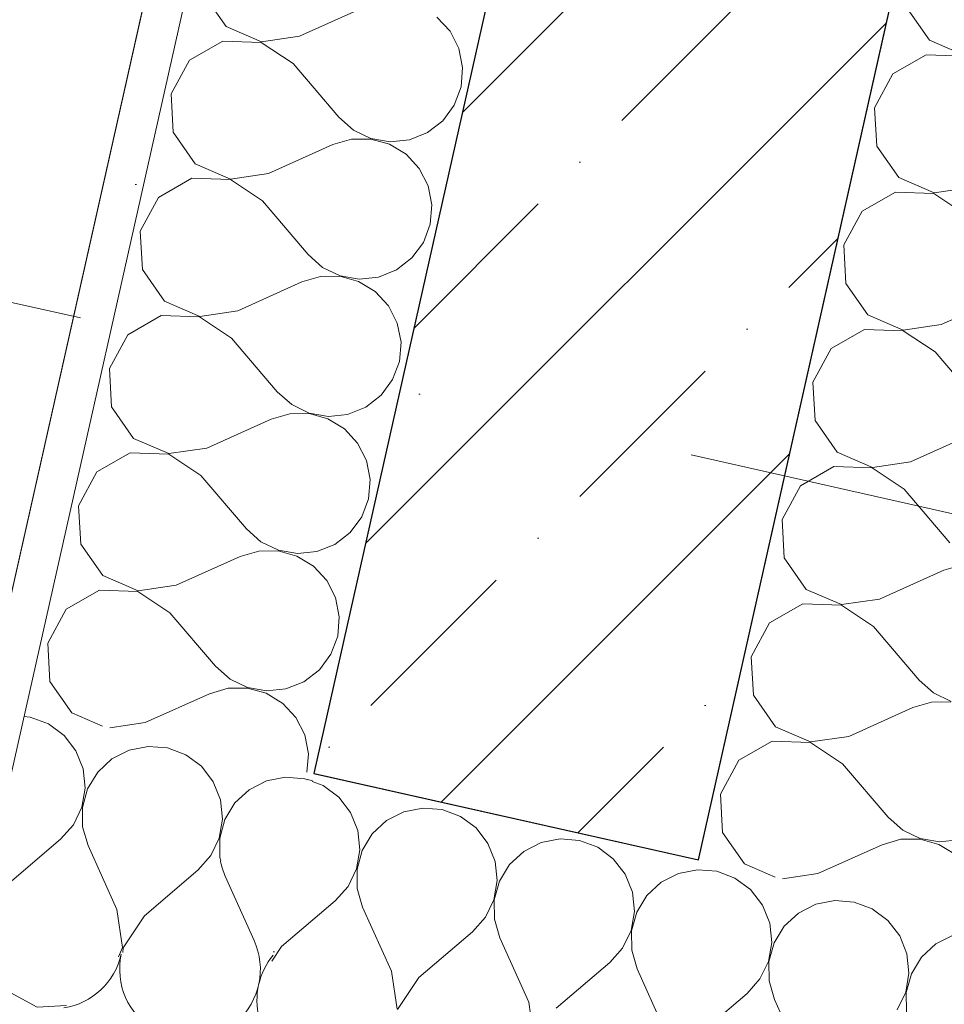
# Model space of a CAD drawing. Header units: millimetres. Extents: x -7218036 to -6523761, y 6117771 to 6337028.
# Tile 95 of 223: x -7143156 to -7142686, y 6127019 to 6127519. Entities that reach past the tile are written whole.
import ezdxf
from ezdxf.enums import TextEntityAlignment as Align

# ---------------------------------------------------------------- set-up
doc = ezdxf.new("R2010")
doc.units = ezdxf.units.MM
doc.header["$MEASUREMENT"] = 0
doc.linetypes.add('Штрихпунктирная', pattern=[670.277762, 352.777767, -176.388884, 0, -141.111112])
for name, color, linetype in [('S - квартира_помещение.АР', 7, 'Continuous'), ('АР-Стены_внешние_.АР', 7, 'Continuous'), ('АР-Чертеж-Оси_Осевые размеры.АР', 7, 'Continuous')]:
    doc.layers.add(name, color=color, linetype=linetype)
doc.layers.add('АР-Стены_внешние_.АР_Ном._пера__1', color=7, linetype='Continuous', lineweight=30)
doc.layers.add('АР-Чертеж-Оси_Осевые размеры.АР_Ном._пера__120', color=7, linetype='Continuous', lineweight=0)
doc.styles.add('РЎР“Р•РќР•Р\xa0Р\x98Р\xa0_РЎРўР\x98Р›Р¬_2', font='GOTHIC.TTF')

# ---------------------------------------------------------------- blocks, each defined once
blk = doc.blocks.new('*X278', base_point=(-6566190.34, 6562677.79))
at = {"layer": 'АР-Стены_внешние_.АР_Ном._пера__1', "color": 7, "linetype": 'Continuous', "lineweight": 0}
for p, q in [((-7143061.99, 6127531.43), (-7143050.82, 6127515.43)), ((-7143013.59, 6127510.52), (-7142981.01, 6127525.17)), ((-7142937.08, 6127513.04), (-7142943.78, 6127520.27)), ((-7143050.82, 6127515.43), (-7143032.9, 6127507.69)), ((-7142932.61, 6127504.26), (-7142937.08, 6127513.04)), ((-7143052.47, 6127508.07), (-7143069.41, 6127498.38)), ((-7143032.96, 6127507.41), (-7143052.47, 6127508.07)), ((-7143016.72, 6127496.59), (-7143032.96, 6127507.41)), ((-7143032.9, 6127507.69), (-7143013.59, 6127510.52)), ((-7142930.71, 6127494.59), (-7142932.61, 6127504.26)), ((-7143069.41, 6127498.38), (-7143078.73, 6127481.23)), ((-7143016.72, 6127496.59), (-7142993.54, 6127469.42)), ((-7142931.52, 6127484.77), (-7142930.71, 6127494.59)), ((-7142934.99, 6127475.55), (-7142931.52, 6127484.77)), ((-7143078.73, 6127481.23), (-7143077.64, 6127461.74)), ((-7142940.84, 6127467.62), (-7142934.99, 6127475.55)), ((-7142993.54, 6127469.42), (-7142986.17, 6127462.87)), ((-7142948.64, 6127461.6), (-7142940.84, 6127467.62)), ((-7143077.64, 6127461.74), (-7143066.47, 6127445.74)), ((-7142986.17, 6127462.87), (-7142977.29, 6127458.6)), ((-7142957.78, 6127457.93), (-7142948.64, 6127461.6)), ((-7142987.21, 6127458.24), (-7142996.67, 6127455.48)), ((-7142977.35, 6127458.31), (-7142987.21, 6127458.24)), ((-7142967.86, 6127455.69), (-7142977.35, 6127458.31)), ((-7142977.29, 6127458.6), (-7142967.58, 6127456.9)), ((-7142967.58, 6127456.9), (-7142957.78, 6127457.93)), ((-7143029.24, 6127440.83), (-7142996.67, 6127455.48)), ((-7142959.44, 6127450.57), (-7142967.86, 6127455.69)), ((-7142952.74, 6127443.35), (-7142959.44, 6127450.57)), ((-7143066.47, 6127445.74), (-7143048.55, 6127438)), ((-7142948.26, 6127434.57), (-7142952.74, 6127443.35)), ((-7143068.12, 6127438.38), (-7143085.07, 6127428.69)), ((-7143048.61, 6127437.71), (-7143068.12, 6127438.38)), ((-7143032.37, 6127426.89), (-7143048.61, 6127437.71)), ((-7143048.55, 6127438), (-7143029.24, 6127440.83)), ((-7142946.36, 6127424.9), (-7142948.26, 6127434.57)), ((-7143085.07, 6127428.69), (-7143094.38, 6127411.54)), ((-7143032.37, 6127426.89), (-7143009.19, 6127399.72)), ((-7142947.17, 6127415.08), (-7142946.36, 6127424.9)), ((-7143094.38, 6127411.54), (-7143093.3, 6127392.05)), ((-7142950.64, 6127405.85), (-7142947.17, 6127415.08)), ((-7142956.49, 6127397.93), (-7142950.64, 6127405.85)), ((-7143009.19, 6127399.72), (-7143001.82, 6127393.18)), ((-7142964.29, 6127391.9), (-7142956.49, 6127397.93)), ((-7143093.3, 6127392.05), (-7143082.12, 6127376.04)), ((-7143001.82, 6127393.18), (-7142992.94, 6127388.9)), ((-7142973.44, 6127388.24), (-7142964.29, 6127391.9)), ((-7143002.86, 6127388.55), (-7143012.32, 6127385.79)), ((-7142993.01, 6127388.62), (-7143002.86, 6127388.55)), ((-7142983.51, 6127386), (-7142993.01, 6127388.62)), ((-7142992.94, 6127388.9), (-7142983.24, 6127387.21)), ((-7142983.24, 6127387.21), (-7142973.44, 6127388.24)), ((-7143044.89, 6127371.14), (-7143012.32, 6127385.79)), ((-7142975.09, 6127380.88), (-7142983.51, 6127386)), ((-7142968.39, 6127373.66), (-7142975.09, 6127380.88)), ((-7143082.12, 6127376.04), (-7143064.2, 6127368.3)), ((-7142963.92, 6127364.88), (-7142968.39, 6127373.66)), ((-7143083.77, 6127368.69), (-7143100.72, 6127359)), ((-7143064.27, 6127368.02), (-7143083.77, 6127368.69)), ((-7143048.02, 6127357.2), (-7143064.27, 6127368.02)), ((-7143064.2, 6127368.3), (-7143044.89, 6127371.14)), ((-7142962.01, 6127355.21), (-7142963.92, 6127364.88)), ((-7143100.72, 6127359), (-7143110.04, 6127341.85)), ((-7143048.02, 6127357.2), (-7143024.84, 6127330.03)), ((-7142962.83, 6127345.39), (-7142962.01, 6127355.21)), ((-7143110.04, 6127341.85), (-7143108.95, 6127322.36)), ((-7142966.29, 6127336.16), (-7142962.83, 6127345.39)), ((-7142972.14, 6127328.24), (-7142966.29, 6127336.16)), ((-7143024.84, 6127330.03), (-7143017.47, 6127323.49)), ((-7142979.94, 6127322.21), (-7142972.14, 6127328.24)), ((-7143108.95, 6127322.36), (-7143097.77, 6127306.35)), ((-7143017.47, 6127323.49), (-7143008.6, 6127319.21)), ((-7142989.09, 6127318.55), (-7142979.94, 6127322.21)), ((-7143018.51, 6127318.86), (-7143027.97, 6127316.09)), ((-7143008.66, 6127318.93), (-7143018.51, 6127318.86)), ((-7142999.16, 6127316.31), (-7143008.66, 6127318.93)), ((-7143008.6, 6127319.21), (-7142998.89, 6127317.52)), ((-7142990.74, 6127311.19), (-7142999.16, 6127316.31)), ((-7142998.89, 6127317.52), (-7142989.09, 6127318.55)), ((-7143060.54, 6127301.45), (-7143027.97, 6127316.09)), ((-7143097.77, 6127306.35), (-7143079.86, 6127298.61)), ((-7142984.04, 6127303.96), (-7142990.74, 6127311.19)), ((-7143079.86, 6127298.61), (-7143060.54, 6127301.45)), ((-7142979.57, 6127295.18), (-7142984.04, 6127303.96)), ((-7143099.43, 6127298.99), (-7143116.37, 6127289.3)), ((-7143079.92, 6127298.33), (-7143099.43, 6127298.99)), ((-7143063.67, 6127287.51), (-7143079.92, 6127298.33)), ((-7142977.67, 6127285.51), (-7142979.57, 6127295.18)), ((-7143116.37, 6127289.3), (-7143125.69, 6127272.15)), ((-7143063.67, 6127287.51), (-7143040.49, 6127260.34)), ((-7142978.48, 6127275.69), (-7142977.67, 6127285.51)), ((-7143125.69, 6127272.15), (-7143124.6, 6127252.66)), ((-7142981.94, 6127266.47), (-7142978.48, 6127275.69)), ((-7142987.8, 6127258.54), (-7142981.94, 6127266.47)), ((-7143040.49, 6127260.34), (-7143033.12, 6127253.8)), ((-7142995.59, 6127252.52), (-7142987.8, 6127258.54)), ((-7143124.6, 6127252.66), (-7143113.43, 6127236.66)), ((-7143033.12, 6127253.8), (-7143024.25, 6127249.52)), ((-7143004.74, 6127248.85), (-7142995.59, 6127252.52)), ((-7143076.2, 6127231.75), (-7143043.62, 6127246.4)), ((-7143034.17, 6127249.16), (-7143043.62, 6127246.4)), ((-7143024.31, 6127249.24), (-7143034.17, 6127249.16)), ((-7143014.81, 6127246.61), (-7143024.31, 6127249.24)), ((-7143024.25, 6127249.52), (-7143014.54, 6127247.83)), ((-7143006.39, 6127241.5), (-7143014.81, 6127246.61)), ((-7143014.54, 6127247.83), (-7143004.74, 6127248.85)), ((-7142999.69, 6127234.27), (-7143006.39, 6127241.5)), ((-7143113.43, 6127236.66), (-7143095.51, 6127228.92)), ((-7143095.51, 6127228.92), (-7143076.2, 6127231.75)), ((-7142995.22, 6127225.49), (-7142999.69, 6127234.27)), ((-7143115.08, 6127229.3), (-7143132.02, 6127219.61)), ((-7143095.57, 6127228.64), (-7143115.08, 6127229.3)), ((-7143079.33, 6127217.82), (-7143095.57, 6127228.64)), ((-7142993.32, 6127215.82), (-7142995.22, 6127225.49)), ((-7143132.02, 6127219.61), (-7143141.34, 6127202.46)), ((-7143079.33, 6127217.82), (-7143056.15, 6127190.65)), ((-7142994.13, 6127206), (-7142993.32, 6127215.82)), ((-7143141.34, 6127202.46), (-7143140.25, 6127182.97)), ((-7142997.6, 6127196.78), (-7142994.13, 6127206)), ((-7143003.45, 6127188.85), (-7142997.6, 6127196.78)), ((-7143056.15, 6127190.65), (-7143048.78, 6127184.1)), ((-7143011.25, 6127182.83), (-7143003.45, 6127188.85)), ((-7143140.25, 6127182.97), (-7143129.08, 6127166.97)), ((-7143048.78, 6127184.1), (-7143039.9, 6127179.83)), ((-7143020.39, 6127179.16), (-7143011.25, 6127182.83)), ((-7143091.85, 6127162.06), (-7143059.28, 6127176.71)), ((-7143049.82, 6127179.47), (-7143059.28, 6127176.71)), ((-7143039.96, 6127179.54), (-7143049.82, 6127179.47)), ((-7143030.47, 6127176.92), (-7143039.96, 6127179.54)), ((-7143039.9, 6127179.83), (-7143030.19, 6127178.13)), ((-7143022.05, 6127171.8), (-7143030.47, 6127176.92)), ((-7143030.19, 6127178.13), (-7143020.39, 6127179.16)), ((-7143015.35, 6127164.58), (-7143022.05, 6127171.8)), ((-7143129.08, 6127166.97), (-7143113.54, 6127160.25)), ((-7143109.84, 6127159.42), (-7143091.85, 6127162.06)), ((-7143010.87, 6127155.8), (-7143015.35, 6127164.58)), ((-7143008.97, 6127146.13), (-7143010.87, 6127155.8)), ((-7143009.73, 6127136.94), (-7143008.97, 6127146.13))]:
    blk.add_line(p, q, dxfattribs=at)
blk = doc.blocks.new('Стена_118_7', base_point=(-7143093.48, 6127135.25))
at = {"layer": 'АР-Стены_внешние_.АР', "linetype": 'Continuous', "lineweight": 0, "true_color": 0x000000}
h = blk.add_hatch(dxfattribs=at)
h.set_pattern_fill('ШТУКАТУРКА__ГИПС_01_0007', color=18, style=0, pattern_type=2)
h.set_pattern_definition([(45, (-6566190.34, 6563027.8), (-111.369318, 111.369318), [0, -105, 0, -157.5]), (110, (-6565840.34, 6563027.8), (148.001588, 53.868173), [0, -77, 0, -133])])
h.paths.add_polyline_path([(-7143209.16, 6126946), (-7143200.86, 6126953.78), (-7142937.76, 6128125.19), (-7142957.28, 6128129.57), (-7143222.43, 6126948.98)])
at = {"layer": 'АР-Стены_внешние_.АР_Ном._пера__1', "color": 7, "linetype": 'Continuous', "lineweight": 0}
for p, q in [((-7142937.76, 6128125.19), (-7143152.52, 6127169.01)), ((-7143152.52, 6127169.01), (-7143185.39, 6127022.65))]:
    blk.add_line(p, q, dxfattribs=at)
at = {"layer": 'АР-Стены_внешние_.АР_Ном._пера__1', "color": 7, "linetype": 'Continuous', "lineweight": 0, "flags": 128}
for points in [[(-7142957.28, 6128129.57), (-7143222.43, 6126948.98)], [(-7143006.16, 6127136.14), (-7142791.41, 6128092.32)]]:
    blk.add_lwpolyline(points, dxfattribs=at)
at = {"layer": 'АР-Стены_внешние_.АР', "color": 7, "lineweight": 0}
blk.add_blockref('*X278', (-6566190.34, 6562677.79), dxfattribs=at)
blk = doc.blocks.new('*X281', base_point=(-6566190.34, 6562677.79))
at = {"layer": 'АР-Стены_внешние_.АР_Ном._пера__1', "color": 7, "linetype": 'Continuous', "lineweight": 0}
for p, q in [((-7142704.9, 6127524.44), (-7142693.72, 6127508.44)), ((-7142693.72, 6127508.44), (-7142675.81, 6127500.7)), ((-7142695.38, 6127501.08), (-7142712.32, 6127491.39)), ((-7142675.87, 6127500.41), (-7142695.38, 6127501.08)), ((-7142712.32, 6127491.39), (-7142721.64, 6127474.24)), ((-7142721.64, 6127474.24), (-7142720.55, 6127454.75)), ((-7142720.55, 6127454.75), (-7142709.38, 6127438.74)), ((-7142709.38, 6127438.74), (-7142691.46, 6127431)), ((-7142711.03, 6127431.39), (-7142727.97, 6127421.7)), ((-7142691.52, 6127430.72), (-7142711.03, 6127431.39)), ((-7142691.46, 6127431), (-7142672.15, 6127433.84)), ((-7142675.28, 6127419.9), (-7142691.52, 6127430.72)), ((-7142727.97, 6127421.7), (-7142737.29, 6127404.54)), ((-7142737.29, 6127404.54), (-7142736.2, 6127385.06)), ((-7142736.2, 6127385.06), (-7142725.03, 6127369.05)), ((-7142687.8, 6127364.15), (-7142655.23, 6127378.79)), ((-7142725.03, 6127369.05), (-7142707.11, 6127361.31)), ((-7142726.68, 6127361.69), (-7142743.63, 6127352)), ((-7142707.17, 6127361.03), (-7142726.68, 6127361.69)), ((-7142707.11, 6127361.31), (-7142687.8, 6127364.15)), ((-7142690.93, 6127350.21), (-7142707.17, 6127361.03)), ((-7142743.63, 6127352), (-7142752.94, 6127334.85)), ((-7142690.93, 6127350.21), (-7142667.75, 6127323.04)), ((-7142752.94, 6127334.85), (-7142751.85, 6127315.36)), ((-7142751.85, 6127315.36), (-7142740.68, 6127299.36)), ((-7142703.45, 6127294.45), (-7142670.88, 6127309.1)), ((-7142740.68, 6127299.36), (-7142722.76, 6127291.62)), ((-7142742.33, 6127292), (-7142759.28, 6127282.31)), ((-7142722.83, 6127291.34), (-7142742.33, 6127292)), ((-7142706.58, 6127280.51), (-7142722.83, 6127291.34)), ((-7142722.76, 6127291.62), (-7142703.45, 6127294.45)), ((-7142759.28, 6127282.31), (-7142768.6, 6127265.16)), ((-7142706.58, 6127280.51), (-7142683.4, 6127253.35)), ((-7142768.6, 6127265.16), (-7142767.51, 6127245.67)), ((-7142767.51, 6127245.67), (-7142756.33, 6127229.67)), ((-7142677.07, 6127242.17), (-7142686.53, 6127239.41)), ((-7142719.1, 6127224.76), (-7142686.53, 6127239.41)), ((-7142756.33, 6127229.67), (-7142738.42, 6127221.93)), ((-7142757.99, 6127222.31), (-7142774.93, 6127212.62)), ((-7142738.48, 6127221.64), (-7142757.99, 6127222.31)), ((-7142722.23, 6127210.82), (-7142738.48, 6127221.64)), ((-7142738.42, 6127221.93), (-7142719.1, 6127224.76)), ((-7142774.93, 6127212.62), (-7142784.25, 6127195.47)), ((-7142722.23, 6127210.82), (-7142699.05, 6127183.65)), ((-7142784.25, 6127195.47), (-7142783.16, 6127175.98)), ((-7142699.05, 6127183.65), (-7142691.68, 6127177.11)), ((-7142691.68, 6127177.11), (-7142682.81, 6127172.83)), ((-7142783.16, 6127175.98), (-7142771.99, 6127159.97)), ((-7142692.73, 6127172.48), (-7142702.18, 6127169.72)), ((-7142682.87, 6127172.55), (-7142692.73, 6127172.48)), ((-7142734.76, 6127155.07), (-7142702.18, 6127169.72)), ((-7142771.99, 6127159.97), (-7142754.07, 6127152.23)), ((-7142773.64, 6127152.62), (-7142790.58, 6127142.93)), ((-7142754.13, 6127151.95), (-7142773.64, 6127152.62)), ((-7142737.89, 6127141.13), (-7142754.13, 6127151.95)), ((-7142754.07, 6127152.23), (-7142734.76, 6127155.07)), ((-7142790.58, 6127142.93), (-7142799.9, 6127125.78)), ((-7142737.89, 6127141.13), (-7142714.71, 6127113.96)), ((-7142799.9, 6127125.78), (-7142798.81, 6127106.29)), ((-7142714.71, 6127113.96), (-7142707.34, 6127107.42)), ((-7142707.34, 6127107.42), (-7142698.46, 6127103.14)), ((-7142798.81, 6127106.29), (-7142787.64, 6127090.28)), ((-7142708.38, 6127102.79), (-7142717.84, 6127100.02)), ((-7142698.52, 6127102.86), (-7142708.38, 6127102.79)), ((-7142689.03, 6127100.24), (-7142698.52, 6127102.86)), ((-7142698.46, 6127103.14), (-7142688.75, 6127101.45)), ((-7142688.75, 6127101.45), (-7142678.95, 6127102.48)), ((-7142750.41, 6127085.38), (-7142717.84, 6127100.02)), ((-7142680.61, 6127095.12), (-7142689.03, 6127100.24)), ((-7142787.64, 6127090.28), (-7142772.1, 6127083.57)), ((-7142768.39, 6127082.74), (-7142750.41, 6127085.38))]:
    blk.add_line(p, q, dxfattribs=at)
blk = doc.blocks.new('Стена_119_7', base_point=(-7142815.46, 6127072.81))
at = {"layer": 'АР-Стены_внешние_.АР_Ном._пера__1', "color": 7, "linetype": 'Continuous', "lineweight": 0, "flags": 128}
blk.add_lwpolyline([(-7142591.94, 6128068.02), (-7142811.08, 6127092.32)], dxfattribs=at)
at = {"layer": 'АР-Стены_внешние_.АР', "color": 7, "lineweight": 0}
blk.add_blockref('*X281', (-6566190.34, 6562677.79), dxfattribs=at)
blk = doc.blocks.new('Стена_170_7', base_point=(-7142908.65, 6127114.24))
at = {"layer": 'АР-Стены_внешние_.АР', "linetype": 'Continuous', "lineweight": 0, "true_color": 0x000000}
h = blk.add_hatch(dxfattribs=at)
h.set_pattern_fill('ЖЕЛЕЗОБЕТОН__PROJECT__0007', color=18, style=0, pattern_type=2)
h.set_pattern_definition([(45, (-6566190.34, 6562677.8), (-84.852814, 84.852814), []), (45, (-6566232.77, 6562720.22), (-84.852814, 84.852814), [90, -30, 0, -30])])
h.paths.add_polyline_path([(-7142811.08, 6127092.32), (-7142515.26, 6128409.51), (-7142710.4, 6128453.34), (-7143006.21, 6127136.15)])
at = {"layer": 'АР-Стены_внешние_.АР_Ном._пера__1', "color": 7, "linetype": 'Continuous', "lineweight": 30, "flags": 128}
for points in [[(-7142710.4, 6128453.34), (-7143006.21, 6127136.15)], [(-7142811.08, 6127092.32), (-7142515.26, 6128409.51)], [(-7143006.21, 6127136.15), (-7142811.08, 6127092.32)]]:
    blk.add_lwpolyline(points, dxfattribs=at)
blk = doc.blocks.new('Стандартный Маркер Сетки[63]_7', base_point=(-7139459.55, 6142927.54))
at = {"layer": 'АР-Чертеж-Оси_Осевые размеры.АР_Ном._пера__120', "color": 7, "linetype": 'Штрихпунктирная', "lineweight": 0}
blk.add_line((-7139678.69, 6141951.85), (-7144237.33, 6121654.67), dxfattribs=at)
at = {"layer": 'АР-Чертеж-Оси_Осевые размеры.АР_Ном._пера__120', "color": 7, "lineweight": 0, "style": 'РЎР“Р•РќР•Р\xa0Р\x98Р\xa0_РЎРўР\x98Р›Р¬_2'}
blk.add_attdef('AC_MarkerText_1', text='', height=350, rotation=347.3417, dxfattribs=at).set_placement((-7144496.1, 6120372.2), align=Align.TOP_CENTER)
blk = doc.blocks.new('Стандартный Маркер Сетки[81]_7', base_point=(-7139459.55, 6142927.54))
at = {"layer": 'АР-Чертеж-Оси_Осевые размеры.АР_Ном._пера__120', "color": 7, "linetype": 'Штрихпунктирная', "lineweight": 0}
blk.add_line((-7139678.69, 6141951.85), (-7144237.33, 6121654.67), dxfattribs=at)
at = {"layer": 'АР-Чертеж-Оси_Осевые размеры.АР_Ном._пера__120', "color": 7, "lineweight": 0, "style": 'РЎР“Р•РќР•Р\xa0Р\x98Р\xa0_РЎРўР\x98Р›Р¬_2'}
blk.add_attdef('AC_MarkerText_1', text='', height=350, rotation=347.3417, dxfattribs=at).set_placement((-7144496.1, 6120372.2), align=Align.TOP_CENTER)
blk = doc.blocks.new('*X640', base_point=(-6566190.34, 6562677.79))
at = {"layer": 'АР-Стены_внешние_.АР_Ном._пера__1', "color": 7, "linetype": 'Continuous', "lineweight": 0}
for p, q in [((-7143150.17, 6127164.82), (-7143153.4, 6127165.09)), ((-7143140.95, 6127161.35), (-7143150.17, 6127164.82)), ((-7143133.02, 6127155.5), (-7143140.95, 6127161.35)), ((-7143126.99, 6127147.7), (-7143133.02, 6127155.5)), ((-7143123.33, 6127138.56), (-7143126.99, 6127147.7)), ((-7143099.97, 6127148.08), (-7143108.75, 6127143.61)), ((-7143090.3, 6127149.98), (-7143099.97, 6127148.08)), ((-7143080.48, 6127149.17), (-7143090.3, 6127149.98)), ((-7143071.25, 6127145.7), (-7143080.48, 6127149.17)), ((-7143108.75, 6127143.61), (-7143115.97, 6127136.9)), ((-7143063.33, 6127139.85), (-7143071.25, 6127145.7)), ((-7143122.3, 6127128.76), (-7143123.33, 6127138.56)), ((-7143115.97, 6127136.9), (-7143121.09, 6127128.48)), ((-7143057.3, 6127132.05), (-7143063.33, 6127139.85)), ((-7143053.64, 6127122.9), (-7143057.3, 6127132.05)), ((-7143030.27, 6127132.42), (-7143039.06, 6127127.95)), ((-7143020.61, 6127134.33), (-7143030.27, 6127132.42)), ((-7143010.79, 6127133.51), (-7143020.61, 6127134.33)), ((-7143009.48, 6127133.03), (-7143010.79, 6127133.51)), ((-7143123.99, 6127119.05), (-7143122.3, 6127128.76)), ((-7143121.09, 6127128.48), (-7143123.71, 6127118.99)), ((-7143039.06, 6127127.95), (-7143046.28, 6127121.25)), ((-7143052.61, 6127113.1), (-7143053.64, 6127122.9)), ((-7143128.27, 6127110.17), (-7143123.99, 6127119.05)), ((-7143123.71, 6127118.99), (-7143123.64, 6127109.13)), ((-7143046.28, 6127121.25), (-7143051.4, 6127112.83)), ((-7143054.3, 6127103.4), (-7143052.61, 6127113.1)), ((-7143051.4, 6127112.83), (-7143054.02, 6127103.33)), ((-7143134.82, 6127102.8), (-7143128.27, 6127110.17)), ((-7143123.64, 6127109.13), (-7143120.88, 6127099.67)), ((-7143161.98, 6127079.62), (-7143134.82, 6127102.8)), ((-7143058.58, 6127094.52), (-7143054.3, 6127103.4)), ((-7143054.02, 6127103.33), (-7143053.95, 6127093.48)), ((-7143106.23, 6127067.1), (-7143120.88, 6127099.67)), ((-7143065.12, 6127087.15), (-7143058.58, 6127094.52)), ((-7143053.95, 6127093.48), (-7143053.47, 6127091.83)), ((-7143092.29, 6127063.97), (-7143065.12, 6127087.15)), ((-7143161.98, 6127079.62), (-7143172.81, 6127063.38)), ((-7143173.09, 6127063.44), (-7143174.33, 6127071.89)), ((-7143103.4, 6127047.79), (-7143106.23, 6127067.1)), ((-7143179.62, 6127048.31), (-7143173.09, 6127063.44)), ((-7143172.81, 6127063.38), (-7143173.47, 6127043.87)), ((-7143092.29, 6127063.97), (-7143103.11, 6127047.73)), ((-7143105.37, 6127043.21), (-7143103.4, 6127047.79)), ((-7143103.11, 6127047.73), (-7143103.2, 6127045.25)), ((-7143173.47, 6127043.87), (-7143163.78, 6127026.93)), ((-7143163.78, 6127026.93), (-7143146.63, 6127017.61)), ((-7143146.63, 6127017.61), (-7143131.82, 6127018.44))]:
    blk.add_line(p, q, dxfattribs=at)
blk = doc.blocks.new('*X641', base_point=(-6566190.34, 6562677.79))
at = {"layer": 'АР-Стены_внешние_.АР_Ном._пера__1', "color": 7, "linetype": 'Continuous', "lineweight": 0}
blk.add_line((-7143036.54, 6127051.45), (-7143051.19, 6127084.02), dxfattribs=at)
for centre, start, end in [((-7143018.61, 6127098.67), 71.013, 74.955), ((-7143018.61, 6127098.67), 191.297, 204.2116), ((-7143069.11, 6127036.8), 167.5294, 24.2116), ((-7143138.8, 6127052.45), 279.0989, 347.1531), ((-7142999.42, 6127021.15), 140.1857, 194.4978)]:
    blk.add_arc(centre, 35.71, start, end, dxfattribs=at)
blk = doc.blocks.new('*X642', base_point=(-6566190.34, 6562677.79))
at = {"layer": 'АР-Стены_внешние_.АР_Ном._пера__1', "color": 7, "linetype": 'Continuous', "lineweight": 0}
for p, q in [((-7143001.56, 6127130.05), (-7143007.07, 6127132.12)), ((-7142993.64, 6127124.2), (-7143001.56, 6127130.05)), ((-7142987.61, 6127116.4), (-7142993.64, 6127124.2)), ((-7142983.94, 6127107.25), (-7142987.61, 6127116.4)), ((-7142960.58, 6127116.77), (-7142969.36, 6127112.3)), ((-7142950.91, 6127118.67), (-7142960.58, 6127116.77)), ((-7142941.09, 6127117.86), (-7142950.91, 6127118.67)), ((-7142931.87, 6127114.4), (-7142941.09, 6127117.86)), ((-7142969.36, 6127112.3), (-7142976.59, 6127105.6)), ((-7142923.94, 6127108.54), (-7142931.87, 6127114.4)), ((-7142982.92, 6127097.45), (-7142983.94, 6127107.25)), ((-7142917.92, 6127100.75), (-7142923.94, 6127108.54)), ((-7142976.59, 6127105.6), (-7142981.71, 6127097.18)), ((-7142881.22, 6127103.02), (-7142890.89, 6127101.12)), ((-7142871.4, 6127102.21), (-7142881.22, 6127103.02)), ((-7142862.18, 6127098.74), (-7142871.4, 6127102.21)), ((-7142984.61, 6127087.74), (-7142982.92, 6127097.45)), ((-7142981.71, 6127097.18), (-7142984.33, 6127087.68)), ((-7142914.25, 6127091.6), (-7142917.92, 6127100.75)), ((-7142899.67, 6127096.65), (-7142906.89, 6127089.95)), ((-7142890.89, 6127101.12), (-7142899.67, 6127096.65)), ((-7142854.25, 6127092.89), (-7142862.18, 6127098.74)), ((-7142913.23, 6127081.8), (-7142914.25, 6127091.6)), ((-7142848.23, 6127085.09), (-7142854.25, 6127092.89)), ((-7142988.89, 6127078.87), (-7142984.61, 6127087.74)), ((-7142984.33, 6127087.68), (-7142984.26, 6127077.83)), ((-7142906.89, 6127089.95), (-7142912.01, 6127081.53)), ((-7142811.53, 6127087.37), (-7142821.2, 6127085.47)), ((-7142801.71, 6127086.56), (-7142811.53, 6127087.37)), ((-7142792.48, 6127083.09), (-7142801.71, 6127086.56)), ((-7142914.92, 6127072.09), (-7142913.23, 6127081.8)), ((-7142912.01, 6127081.53), (-7142914.64, 6127072.03)), ((-7142844.56, 6127075.95), (-7142848.23, 6127085.09)), ((-7142821.2, 6127085.47), (-7142829.98, 6127081)), ((-7142784.56, 6127077.24), (-7142792.48, 6127083.09)), ((-7142995.43, 6127071.5), (-7142988.89, 6127078.87)), ((-7142984.26, 6127077.83), (-7142981.49, 6127068.37)), ((-7142829.98, 6127081), (-7142837.2, 6127074.29)), ((-7142778.53, 6127069.44), (-7142784.56, 6127077.24)), ((-7143022.6, 6127048.32), (-7142995.43, 6127071.5)), ((-7142919.2, 6127063.22), (-7142914.92, 6127072.09)), ((-7142914.64, 6127072.03), (-7142914.56, 6127062.18)), ((-7142843.53, 6127066.15), (-7142844.56, 6127075.95)), ((-7142837.2, 6127074.29), (-7142842.32, 6127065.87)), ((-7142741.84, 6127071.72), (-7142751.5, 6127069.81)), ((-7142732.02, 6127070.9), (-7142741.84, 6127071.72)), ((-7142966.85, 6127035.8), (-7142981.49, 6127068.37)), ((-7142774.87, 6127060.29), (-7142778.53, 6127069.44)), ((-7142751.5, 6127069.81), (-7142760.29, 6127065.34)), ((-7142722.79, 6127067.44), (-7142732.02, 6127070.9)), ((-7142714.87, 6127061.59), (-7142722.79, 6127067.44)), ((-7142925.74, 6127055.85), (-7142919.2, 6127063.22)), ((-7142914.56, 6127062.18), (-7142911.8, 6127052.72)), ((-7142845.22, 6127056.44), (-7142843.53, 6127066.15)), ((-7142842.32, 6127065.87), (-7142844.94, 6127056.38)), ((-7142760.29, 6127065.34), (-7142767.51, 6127058.64)), ((-7142708.84, 6127053.79), (-7142714.87, 6127061.59)), ((-7142849.5, 6127047.56), (-7142845.22, 6127056.44)), ((-7142844.94, 6127056.38), (-7142844.87, 6127046.52)), ((-7142773.84, 6127050.49), (-7142774.87, 6127060.29)), ((-7142767.51, 6127058.64), (-7142772.63, 6127050.22)), ((-7142952.91, 6127032.67), (-7142925.74, 6127055.85)), ((-7142897.15, 6127020.14), (-7142911.8, 6127052.72)), ((-7142705.18, 6127044.64), (-7142708.84, 6127053.79)), ((-7142681.81, 6127054.16), (-7142690.59, 6127049.69)), ((-7143022.6, 6127048.32), (-7143027.56, 6127040.88)), ((-7142856.05, 6127040.19), (-7142849.5, 6127047.56)), ((-7142844.87, 6127046.52), (-7142842.11, 6127037.06)), ((-7142775.53, 6127040.79), (-7142773.84, 6127050.49)), ((-7142772.63, 6127050.22), (-7142775.25, 6127040.72)), ((-7142690.59, 6127049.69), (-7142697.82, 6127042.99)), ((-7142704.15, 6127034.84), (-7142705.18, 6127044.64)), ((-7142697.82, 6127042.99), (-7142702.94, 6127034.57)), ((-7142883.21, 6127017.01), (-7142856.05, 6127040.19)), ((-7142827.46, 6127004.49), (-7142842.11, 6127037.06)), ((-7142779.81, 6127031.91), (-7142775.53, 6127040.79)), ((-7142775.25, 6127040.72), (-7142775.18, 6127030.87)), ((-7142964.01, 6127016.48), (-7142966.85, 6127035.8)), ((-7142952.91, 6127032.67), (-7142963.73, 6127016.42)), ((-7142786.35, 6127024.54), (-7142779.81, 6127031.91)), ((-7142705.84, 6127025.13), (-7142704.15, 6127034.84)), ((-7142702.94, 6127034.57), (-7142705.56, 6127025.07)), ((-7142775.18, 6127030.87), (-7142772.42, 6127021.41)), ((-7142813.52, 6127001.36), (-7142786.35, 6127024.54)), ((-7142757.77, 6126988.84), (-7142772.42, 6127021.41)), ((-7142710.12, 6127016.26), (-7142705.84, 6127025.13)), ((-7142705.56, 6127025.07), (-7142705.49, 6127015.22)), ((-7142894.32, 6127000.83), (-7142897.15, 6127020.14))]:
    blk.add_line(p, q, dxfattribs=at)
blk = doc.blocks.new('Стена_174_7', base_point=(-7142278.79, 6126952.27))
at = {"layer": 'АР-Стены_внешние_.АР_Ном._пера__1', "color": 7, "linetype": 'Continuous', "lineweight": 0}
blk.add_line((-7143152.52, 6127169.01), (-7143185.39, 6127022.65), dxfattribs=at)
at = {"layer": 'АР-Стены_внешние_.АР_Ном._пера__1', "color": 7, "linetype": 'Continuous', "lineweight": 0, "flags": 128}
blk.add_lwpolyline([(-7142811.08, 6127092.32), (-7143006.16, 6127136.14)], dxfattribs=at)
at = {"layer": 'АР-Стены_внешние_.АР', "color": 7, "lineweight": 0}
for name in ['*X640', '*X641', '*X642']:
    blk.add_blockref(name, (-6566190.34, 6562677.79), dxfattribs=at)
blk = doc.blocks.new('Стандартный Маркер Сетки[103]_7', base_point=(-7217047.88, 6143970.27))
at = {"layer": 'АР-Чертеж-Оси_Осевые размеры.АР_Ном._пера__120', "color": 7, "linetype": 'Штрихпунктирная', "lineweight": 0}
blk.add_line((-7216072.19, 6143751.13), (-7137130.99, 6126021.36), dxfattribs=at)
at = {"layer": 'АР-Чертеж-Оси_Осевые размеры.АР_Ном._пера__120', "color": 7, "lineweight": 0, "style": 'РЎР“Р•РќР•Р\xa0Р\x98Р\xa0_РЎРўР\x98Р›Р¬_2'}
for tag, p in [('AC_MarkerText_1_0', (-7217465.8, 6144260.91)), ('AC_MarkerText_1_1', (-7135597.52, 6125873.73))]:
    blk.add_attdef(tag, text='', height=350, rotation=347.3417, dxfattribs=at).set_placement(p, align=Align.TOP_CENTER)
blk = doc.blocks.new('Стандартный Маркер Сетки[106]_7', base_point=(-7217047.88, 6143970.27))
at = {"layer": 'АР-Чертеж-Оси_Осевые размеры.АР_Ном._пера__120', "color": 7, "linetype": 'Штрихпунктирная', "lineweight": 0}
blk.add_line((-7216072.19, 6143751.13), (-7137130.99, 6126021.36), dxfattribs=at)
at = {"layer": 'АР-Чертеж-Оси_Осевые размеры.АР_Ном._пера__120', "color": 7, "lineweight": 0, "style": 'РЎР“Р•РќР•Р\xa0Р\x98Р\xa0_РЎРўР\x98Р›Р¬_2'}
for tag, p in [('AC_MarkerText_1_0', (-7217465.8, 6144260.91)), ('AC_MarkerText_1_1', (-7135597.52, 6125873.73))]:
    blk.add_attdef(tag, text='', height=350, rotation=347.3417, dxfattribs=at).set_placement(p, align=Align.TOP_CENTER)
blk = doc.blocks.new('Стандартный Маркер Сетки[109]_7', base_point=(-7217047.88, 6143970.27))
at = {"layer": 'АР-Чертеж-Оси_Осевые размеры.АР_Ном._пера__120', "color": 7, "linetype": 'Штрихпунктирная', "lineweight": 0}
blk.add_line((-7216072.19, 6143751.13), (-7137130.99, 6126021.36), dxfattribs=at)
at = {"layer": 'АР-Чертеж-Оси_Осевые размеры.АР_Ном._пера__120', "color": 7, "lineweight": 0, "style": 'РЎР“Р•РќР•Р\xa0Р\x98Р\xa0_РЎРўР\x98Р›Р¬_2'}
for tag, p in [('AC_MarkerText_1_0', (-7217465.8, 6144260.91)), ('AC_MarkerText_1_1', (-7135597.52, 6125873.73))]:
    blk.add_attdef(tag, text='', height=350, rotation=347.3417, dxfattribs=at).set_placement(p, align=Align.TOP_CENTER)
blk = doc.blocks.new('Стандартный Маркер Сетки[112]_7', base_point=(-7217047.88, 6143970.27))
at = {"layer": 'АР-Чертеж-Оси_Осевые размеры.АР_Ном._пера__120', "color": 7, "linetype": 'Штрихпунктирная', "lineweight": 0}
blk.add_line((-7216072.19, 6143751.13), (-7137130.99, 6126021.36), dxfattribs=at)
at = {"layer": 'АР-Чертеж-Оси_Осевые размеры.АР_Ном._пера__120', "color": 7, "lineweight": 0, "style": 'РЎР“Р•РќР•Р\xa0Р\x98Р\xa0_РЎРўР\x98Р›Р¬_2'}
for tag, p in [('AC_MarkerText_1_0', (-7217465.8, 6144260.91)), ('AC_MarkerText_1_1', (-7135597.52, 6125873.73))]:
    blk.add_attdef(tag, text='', height=350, rotation=347.3417, dxfattribs=at).set_placement(p, align=Align.TOP_CENTER)

msp = doc.modelspace()

# ---------------------------------------------------------------- linework, layer by layer
at = {"layer": 'S - квартира_помещение.АР', "color": 254, "linetype": 'Continuous', "lineweight": 0, "true_color": 0xd8d8d8, "flags": 128}
msp.add_lwpolyline([(-7143176.411, 6127153.887), (-7142957.271, 6128129.597), (-7144781.988, 6128539.419), (-7144781.994, 6128539.394), (-7145767.163, 6128760.658), (-7145986.298, 6127784.97)], close=True, dxfattribs=at)

# ---------------------------------------------------------------- block references
at = {"layer": 'АР-Стены_внешние_.АР', "color": 7, "lineweight": 0}
for name, p in [('Стена_170_7', (-7142908.645, 6127114.236)), ('Стена_118_7', (-7143093.479, 6127135.249)), ('Стена_119_7', (-7142815.459, 6127072.807)), ('Стена_174_7', (-7142278.79, 6126952.274))]:
    msp.add_blockref(name, p, dxfattribs=at)
at = {"layer": 'АР-Чертеж-Оси_Осевые размеры.АР', "color": 8, "linetype": 'Continuous', "lineweight": 15}
for name, p in [('Стандартный Маркер Сетки[103]_7', (-7217047.883, 6143970.265)), ('Стандартный Маркер Сетки[106]_7', (-7217047.883, 6143970.265)), ('Стандартный Маркер Сетки[109]_7', (-7217047.883, 6143970.265)), ('Стандартный Маркер Сетки[112]_7', (-7217047.883, 6143970.265)), ('Стандартный Маркер Сетки[63]_7', (-7139459.553, 6142927.544)), ('Стандартный Маркер Сетки[81]_7', (-7139459.553, 6142927.544))]:
    msp.add_blockref(name, p, dxfattribs=at)

doc.saveas('drawing.dxf')
